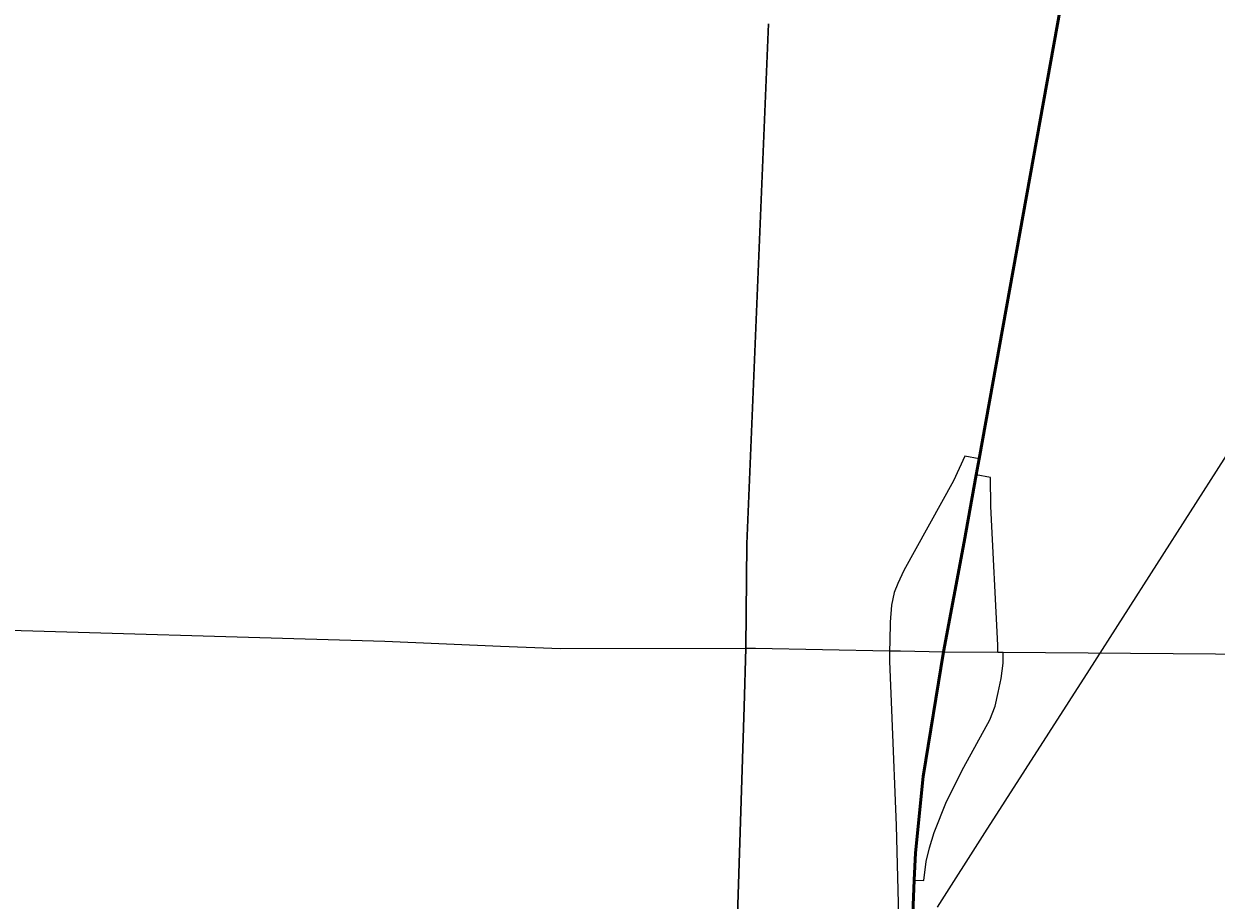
# Model space of a CAD drawing. Header units: feet. Extents: x 92 to 141.3, y -5 to 23.6.
# Tile 88 of 256: x 115.1 to 116.4, y 2.1 to 3. Entities that reach past the tile are written whole.
import ezdxf
from ezdxf.enums import TextEntityAlignment as Align

# ---------------------------------------------------------------- set-up
doc = ezdxf.new("R2010")
doc.units = ezdxf.units.FT
doc.header["$MEASUREMENT"] = 0
for name, color, linetype, lineweight in [('CUY - Design$0$GM_X_City_Street', 7, 'Continuous', 0), ('CUY - Design$0$GM_X_Interchange_Ramps', 1, 'Continuous', 13), ('CUY - Design$0$GM_X_Interstate_Route', 1, 'Continuous', 53), ('CUY - Design$0$GM_X_Rail_Line', 7, 'Continuous', 13), ('CUY - Design$0$GM_X_State_Route', 1, 'Continuous', 30)]:
    doc.layers.add(name, color=color, linetype=linetype, lineweight=lineweight)
doc.layers.add('CUY - Design$0$GM_X_Interstate_Location', color=7, linetype='Continuous', lineweight=13, plot=False)
doc.styles.add('CUY - Design$0$Styledgn030', font='dgn030.shx')

msp = doc.modelspace()

# ---------------------------------------------------------------- linework, layer by layer
at = {"layer": 'CUY - Design$0$GM_X_City_Street', "flags": 128}
for points in [[(115.0293, 2.3573), (115.034, 2.357), (115.5087, 2.3429), (115.6354, 2.3377), (115.7014, 2.335), (115.905, 2.3355), (115.9155, 2.3353)], [(115.9155, 2.3353), (116.0628, 2.3325), (116.0747, 2.3323)], [(116.0747, 2.3323), (116.1219, 2.3314), (116.1817, 2.3309), (116.1876, 2.3309)], [(116.1876, 2.3309), (116.6539, 2.3274), (116.7111, 2.325), (116.7461, 2.3175), (116.7787, 2.305), (116.8192, 2.2815), (116.8523, 2.2603), (117.0736, 2.0745)]]:
    msp.add_lwpolyline(points, dxfattribs=at)
at = {"layer": 'CUY - Design$0$GM_X_Interchange_Ramps', "flags": 128}
for points in [[(116.1612, 2.5432), (116.1455, 2.5462), (116.133, 2.519), (116.0784, 2.4206), (116.0718, 2.4064), (116.0677, 2.3966), (116.0649, 2.3827), (116.0636, 2.364), (116.0631, 2.3432), (116.0628, 2.3325)], [(116.1817, 2.3309), (116.1816, 2.3386), (116.174, 2.4911), (116.1736, 2.5227), (116.158, 2.5257)], [(116.0628, 2.3325), (116.0626, 2.321), (116.0653, 2.2583), (116.0701, 2.1407), (116.0729, 2.0266), (116.0875, 2.0261)], [(116.0898, 2.0807), (116.1004, 2.0803), (116.1028, 2.101), (116.1066, 2.1159), (116.1116, 2.133), (116.1253, 2.167), (116.1443, 2.2045), (116.1729, 2.2568), (116.1786, 2.2718), (116.182, 2.2868), (116.1852, 2.302), (116.1875, 2.3187), (116.1876, 2.3309)]]:
    msp.add_lwpolyline(points, dxfattribs=at)
at = {"layer": 'CUY - Design$0$GM_X_Interstate_Route', "flags": 128}
for points in [[(116.1219, 2.3314), (116.1447, 2.4521), (116.158, 2.5257), (116.1612, 2.5432), (116.3513, 3.5978), (116.3534, 3.6088)], [(116.0907, 1.8643), (116.0902, 1.8689), (116.0863, 1.9463), (116.0875, 2.0261), (116.0898, 2.0807), (116.0911, 2.1107), (116.0997, 2.1945), (116.1219, 2.3314)]]:
    msp.add_lwpolyline(points, dxfattribs=at)
at = {"layer": 'CUY - Design$0$GM_X_Rail_Line', "flags": 128}
msp.add_lwpolyline([(116.1154, 2.0509), (116.1675, 2.1325), (116.2824, 2.3116), (116.4302, 2.543), (116.6899, 2.9487), (117.2083, 3.7586), (117.3025, 3.9062), (117.435, 4.1127), (117.5945, 4.3629), (117.7682, 4.6335), (118.3077, 5.4766), (118.3519, 5.546), (118.4213, 5.6543), (118.4919, 5.7644), (118.5491, 5.8542), (118.7053, 6.098)], dxfattribs=at)
at = {"layer": 'CUY - Design$0$GM_X_State_Route', "flags": 128}
for points in [[(115.903, 2.271), (115.905, 2.3355), (115.906, 2.4501), (115.9297, 3.021)], [(115.875, 1.389), (115.903, 2.271)]]:
    msp.add_lwpolyline(points, dxfattribs=at)

# ---------------------------------------------------------------- texts
at = {"layer": 'CUY - Design$0$GM_X_Interstate_Location', "style": 'CUY - Design$0$Styledgn030'}
for s in ['-', '.', ',']:
    msp.add_text(s, height=0.000206, dxfattribs=at).set_placement((116.1832, 2.6919), align=Align.MIDDLE_CENTER)
msp.add_text('71', height=0.000206, rotation=0, dxfattribs=at).set_placement((116.1411, 2.6492))

doc.saveas('drawing.dxf')
